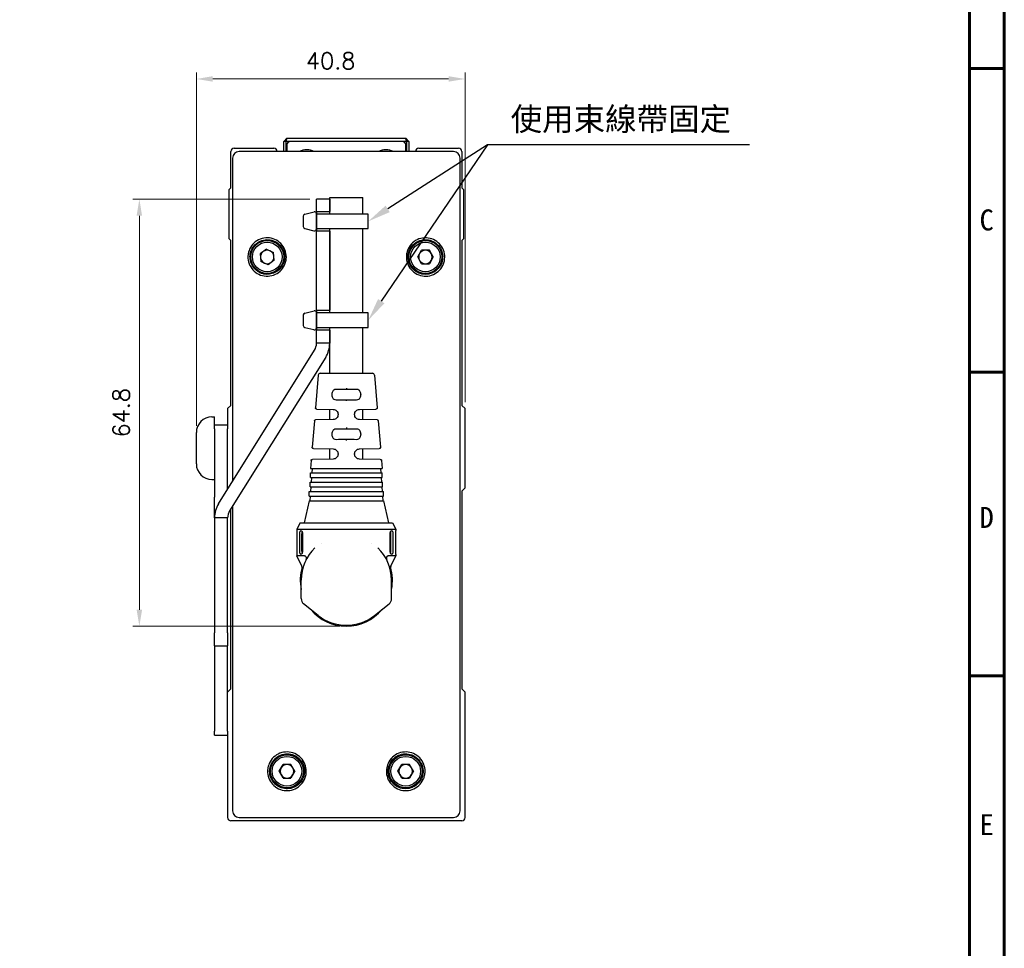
# Model space of a CAD drawing. Header units: millimetres. Extents: x 0 to 7391, y -1386 to 1502.
# Tile 64 of 127: x 6703 to 6853, y -165 to -24. Entities that reach past the tile are written whole.
import ezdxf

# ---------------------------------------------------------------- set-up
doc = ezdxf.new("R2010")
doc.units = ezdxf.units.MM
doc.header["$LTSCALE"] = 0.5
doc.layers.add('AM_5', color=3, linetype='Continuous', lineweight=25)
doc.layers.add('可見 (ISO)', color=7, linetype='Continuous', lineweight=25)
doc.layers.add('BORDER', color=7, linetype='Continuous')
doc.styles.get("Standard").update_dxf_attribs({"font": 'arial.ttf'})
doc.styles.add('尺寸標註', font='romans.shx', dxfattribs={"bigfont": 'CHINESET.SHX'})
doc.styles.add('標題欄', font='txt')
doc.dimstyles.new('CNS1$0', dxfattribs={"dimtxt": 2.5, "dimasz": 2.5, "dimexe": 1, "dimexo": 1, "dimgap": 1.5, "dimtad": 1, "dimtoh": 1, "dimdec": 1, "dimdsep": 46, "dimtxsty": '尺寸標註', "dimcen": 0, "dimclrd": 2, "dimclre": 2, "dimclrt": 1, "dimadec": 0, "dimazin": 2, "dimtp": 0.1, "dimtm": 0.1, "dimtfac": 0.71, "dimtdec": 1, "dimtmove": 0, "dimatfit": 0, "dimfxl": 0, "dimlwd": 13, "dimlwe": 13, "dimarcsym": 0})

# ---------------------------------------------------------------- blocks, each defined once
blk = doc.blocks.new('A4-英文圖框-橫式')
at = {"layer": 'BORDER', "color": 123, "linetype": 'Continuous', "lineweight": 60, "ltscale": 25.4}
for p, q in [((2549.79, 183.5), (2549.79, -95.06)), ((2549.79, 89.23), (2555.09, 89.23)), ((2549.79, 43.16), (2555.09, 43.16)), ((2549.79, -2.91), (2555.09, -2.91))]:
    blk.add_line(p, q, dxfattribs=at)
blk.add_lwpolyline([(2151.7, 188.79), (2555.09, 188.79), (2555.09, -95.06), (2151.7, -95.06)], close=True, dxfattribs=at)
at = {"color": 3, "style": '標題欄'}
for s, p in [('C', (2551.33, 64.66)), ('D', (2551.33, 19.54)), ('E', (2551.33, -27.06))]:
    blk.add_text(s, height=3.18, dxfattribs=at).set_placement(p)
at = {"color": 60, "style": '標題欄'}
for s, p in [('C', (2551.33, 64.66)), ('D', (2551.33, 19.54)), ('E', (2551.33, -27.06))]:
    blk.add_text(s, height=3.18, dxfattribs=at).set_placement(p)
blk = doc.blocks.new('結束バンド-上(轉折)')
for p, q in [((-1.15, 0), (1.15, 0)), ((-1.09, -1.76), (-1.44, -0.36)), ((1.09, -1.78), (1.43, -0.38)), ((-0.8, -2), (0.8, -2))]:
    blk.add_line(p, q)
blk.add_lwpolyline([(-1.1, 0), (1.1, 0), (1.1, 7.85), (-1.1, 7.85)], close=True)
for centre, start, end in [((-1.15, -0.3), 90, 191.3099), ((1.15, -0.3), 343.6794, 90), ((-0.8, -1.7), 191.3099, 270), ((0.8, -1.7), 270, 343.6794)]:
    blk.add_arc(centre, 0.3, start, end)
blk = doc.blocks.new('*D967')
at = {"layer": 'AM_5', "color": 2, "linetype": 'ByBlock', "lineweight": 13}
for p, q in [((6730.28, -86), (6730.28, -32.38)), ((6771.03, -82.38), (6771.03, -32.38)), ((6732.78, -33.38), (6768.53, -33.38))]:
    blk.add_line(p, q, dxfattribs=at)
at = {"layer": 'AM_5', "color": 2}
for points in [[(6732.78, -32.96), (6732.78, -33.79), (6730.28, -33.38)], [(6768.53, -32.96), (6768.53, -33.79), (6771.03, -33.38)]]:
    blk.add_solid(points, dxfattribs=at)
at = {"layer": 'Defpoints', "color": 0}
for p in [(6771.03, -33.38), (6771.03, -83.38), (6730.28, -87)]:
    blk.add_point(p, dxfattribs=at)
at = {"layer": 'AM_5', "color": 1, "insert": (6750.65, -30.63), "char_height": 2.5, "attachment_point": 5, "style": '尺寸標註'}
blk.add_mtext('40.8', dxfattribs=at)
blk = doc.blocks.new('*D986')
at = {"layer": 'AM_5', "color": 2, "linetype": 'ByBlock', "lineweight": 13}
for p, q in [((6747.5, -51.62), (6720.64, -51.62)), ((6721.64, -54.12), (6721.64, -113.88)), ((6752.03, -116.38), (6720.64, -116.38))]:
    blk.add_line(p, q, dxfattribs=at)
at = {"layer": 'AM_5', "color": 2}
for points in [[(6721.22, -54.12), (6722.05, -54.12), (6721.64, -51.62)], [(6721.22, -113.88), (6722.05, -113.88), (6721.64, -116.38)]]:
    blk.add_solid(points, dxfattribs=at)
at = {"layer": 'Defpoints', "color": 0}
for p in [(6748.5, -51.62), (6721.64, -116.38), (6753.03, -116.38)]:
    blk.add_point(p, dxfattribs=at)
at = {"layer": 'AM_5', "color": 1, "insert": (6718.89, -84), "char_height": 2.5, "attachment_point": 5, "rotation": 90, "style": '尺寸標註'}
blk.add_mtext('64.8', dxfattribs=at)
blk = doc.blocks.new('*S938')
at = {"layer": 'AM_5'}
for p, q in [((2683.33, -367.72), (2667.2, -391.43)), ((2683.33, -367.72), (2668.18, -377.44)), ((2723.03, -367.72), (2683.33, -367.72))]:
    blk.add_line(p, q, dxfattribs=at)
at = {"layer": 'AM_5', "linetype": 'Continuous'}
for points in [[(2667.86, -376.95), (2668.49, -377.93), (2665.23, -379.33)], [(2666.72, -391.11), (2667.68, -391.76), (2665.23, -394.33)]]:
    blk.add_trace(points, dxfattribs=at)
at = {"layer": 'AM_5', "color": 2, "insert": (2686.83, -365.97), "char_height": 3.5, "attachment_point": 7}
blk.add_mtext('{\\fPMingLiU|b0|i0|c136|p18;使用束線帶固定}', dxfattribs=at)

msp = doc.modelspace()

# ---------------------------------------------------------------- linework, layer by layer
at = {"layer": '可見 (ISO)'}
for p, q in [((6744.029, -42.378), (6743.529, -42.878)), ((6743.529, -44.378), (6743.529, -42.878)), ((6743.829, -42.878), (6743.529, -42.878)), ((6743.829, -42.878), (6744.036, -42.378)), ((6744.529, -42.878), (6743.829, -42.878)), ((6743.829, -42.878), (6743.829, -44.378)), ((6744.029, -42.378), (6744.036, -42.378)), ((6744.036, -42.378), (6762.022, -42.378)), ((6761.529, -42.878), (6744.529, -42.878)), ((6762.229, -42.878), (6761.529, -42.878)), ((6762.022, -42.378), (6762.029, -42.378)), ((6762.229, -42.878), (6762.022, -42.378)), ((6762.529, -42.878), (6762.029, -42.378)), ((6762.229, -44.378), (6762.229, -42.878)), ((6762.529, -42.878), (6762.229, -42.878)), ((6762.529, -42.878), (6762.529, -44.378)), ((6735.529, -49.878), (6735.529, -44.378)), ((6736.029, -43.878), (6742.029, -43.878)), ((6769.28, -44.378), (6736.778, -44.378)), ((6744.029, -43.378), (6744.029, -44.378)), ((6762.029, -44.378), (6762.029, -43.378)), ((6764.029, -43.878), (6770.029, -43.878)), ((6770.529, -44.378), (6770.529, -49.878)), ((6735.779, -45.377), (6735.779, -94.404)), ((6770.279, -144.38), (6770.279, -45.377)), ((6735.529, -49.878), (6735.229, -50.178)), ((6735.229, -50.178), (6735.229, -57.578)), ((6770.829, -50.178), (6770.529, -49.878)), ((6770.829, -57.578), (6770.829, -50.178)), ((6748.503, -52.615), (6748.503, -51.615)), ((6750.503, -51.615), (6748.503, -51.615)), ((6750.503, -51.615), (6750.503, -52.615)), ((6750.529, -51.378), (6755.529, -51.378)), ((6750.529, -53.866), (6750.529, -51.378)), ((6755.529, -53.866), (6755.529, -51.378)), ((6748.503, -53.168), (6748.503, -52.615)), ((6748.503, -53.468), (6748.503, -53.168)), ((6748.503, -53.468), (6748.503, -53.768)), ((6748.503, -53.468), (6750.503, -53.468)), ((6750.503, -52.615), (6750.503, -53.168)), ((6750.503, -53.168), (6750.503, -53.468)), ((6750.503, -53.768), (6750.503, -53.468)), ((6748.503, -56.168), (6748.503, -53.768)), ((6750.503, -53.768), (6750.503, -53.866)), ((6748.503, -56.168), (6748.503, -56.468)), ((6748.503, -56.768), (6748.503, -56.468)), ((6750.503, -56.468), (6748.503, -56.468)), ((6750.503, -56.07), (6750.503, -56.168)), ((6750.503, -56.468), (6750.503, -56.168)), ((6750.503, -56.468), (6750.503, -56.768)), ((6750.529, -68.866), (6750.529, -56.07)), ((6755.529, -68.866), (6755.529, -56.07)), ((6735.229, -57.578), (6735.529, -57.878)), ((6735.529, -82.878), (6735.529, -57.878)), ((6748.503, -68.168), (6748.503, -56.768)), ((6750.503, -56.768), (6750.503, -68.168)), ((6770.529, -57.878), (6770.829, -57.578)), ((6770.529, -57.878), (6770.529, -82.878)), ((6740.908, -59.204), (6739.951, -59.896)), ((6740.908, -59.204), (6741.986, -59.686)), ((6742.107, -60.861), (6741.986, -59.686)), ((6763.848, -60.378), (6764.439, -59.356)), ((6765.619, -59.356), (6764.439, -59.356)), ((6766.21, -60.378), (6765.619, -59.356)), ((6739.951, -59.896), (6740.072, -61.07)), ((6741.15, -61.553), (6740.072, -61.07)), ((6742.107, -60.861), (6741.15, -61.553)), ((6764.439, -61.401), (6763.848, -60.378)), ((6766.21, -60.378), (6765.619, -61.401)), ((6764.439, -61.401), (6765.619, -61.401)), ((6748.503, -68.468), (6748.503, -68.168)), ((6748.503, -68.468), (6748.503, -68.768)), ((6748.503, -68.468), (6750.503, -68.468)), ((6750.503, -68.168), (6750.503, -68.468)), ((6750.503, -68.768), (6750.503, -68.468)), ((6748.503, -71.168), (6748.503, -68.768)), ((6750.503, -68.768), (6750.503, -68.866)), ((6748.503, -71.168), (6748.503, -71.468)), ((6748.503, -71.768), (6748.503, -71.468)), ((6750.503, -71.468), (6748.503, -71.468)), ((6750.503, -71.07), (6750.503, -71.168)), ((6750.503, -71.468), (6750.503, -71.168)), ((6750.503, -71.468), (6750.503, -71.768)), ((6750.529, -78.017), (6750.529, -71.07)), ((6755.529, -78.017), (6755.529, -71.07)), ((6748.503, -73.468), (6748.503, -71.768)), ((6750.503, -71.768), (6750.503, -73.468)), ((6733.637, -97.832), (6748.199, -74.528)), ((6750.503, -73.468), (6748.503, -73.468)), ((6749.895, -75.588), (6735.333, -98.892)), ((6748.756, -78.293), (6748.344, -83.239)), ((6749.055, -78.017), (6757.003, -78.017)), ((6757.302, -78.293), (6757.713, -83.239)), ((6753.029, -80.265), (6753.029, -80.481)), ((6753.029, -80.481), (6753.029, -80.496)), ((6750.847, -81.221), (6750.847, -81.294)), ((6753.029, -82.035), (6753.029, -82.018)), ((6753.029, -82.218), (6753.029, -82.035)), ((6755.211, -81.221), (6755.211, -81.294)), ((6735.529, -82.878), (6735.029, -83.378)), ((6735.029, -83.378), (6735.029, -86.383)), ((6748.541, -83.456), (6751.039, -83.491)), ((6750.529, -85.031), (6750.529, -83.483)), ((6755.018, -83.491), (6757.517, -83.456)), ((6755.529, -85.031), (6755.529, -83.483)), ((6771.029, -83.378), (6770.529, -82.878)), ((6771.029, -95.378), (6771.029, -83.378)), ((6732.649, -84.628), (6733.029, -84.628)), ((6733.029, -85.878), (6733.029, -84.628)), ((6751.039, -85.024), (6748.374, -85.061)), ((6751.779, -84.24), (6751.779, -84.274)), ((6754.279, -84.274), (6754.279, -84.24)), ((6757.684, -85.061), (6755.018, -85.024)), ((6733.029, -86.464), (6733.029, -85.878)), ((6735.029, -85.878), (6733.029, -85.878)), ((6733.029, -86.464), (6733.029, -96.792)), ((6735.029, -86.383), (6735.029, -86.464)), ((6735.029, -95.604), (6735.029, -86.464)), ((6748.178, -85.245), (6747.846, -89.232)), ((6753.029, -86.477), (6753.029, -86.496)), ((6757.88, -85.245), (6758.212, -89.232)), ((6730.279, -91.758), (6730.279, -86.998)), ((6750.847, -87.221), (6750.847, -87.294)), ((6753.029, -88.039), (6753.029, -88.018)), ((6753.029, -88.223), (6753.029, -88.039)), ((6755.211, -87.213), (6755.211, -87.294)), ((6748.042, -89.449), (6751.039, -89.491)), ((6750.529, -91.031), (6750.529, -89.483)), ((6755.018, -89.491), (6758.016, -89.449)), ((6755.529, -91.031), (6755.529, -89.483)), ((6751.039, -91.024), (6747.874, -91.068)), ((6751.779, -90.24), (6751.779, -90.274)), ((6754.279, -90.274), (6754.279, -90.24)), ((6758.184, -91.068), (6755.018, -91.024)), ((6747.678, -91.252), (6747.579, -92.438)), ((6747.579, -92.438), (6758.479, -92.438)), ((6747.847, -92.438), (6747.798, -93.138)), ((6758.211, -92.438), (6758.26, -93.138)), ((6758.38, -91.252), (6758.479, -92.438)), ((6747.579, -93.138), (6758.479, -93.138)), ((6747.579, -93.838), (6747.579, -93.138)), ((6747.579, -93.838), (6758.479, -93.838)), ((6747.749, -93.838), (6747.7, -94.538)), ((6758.309, -93.838), (6758.358, -94.538)), ((6758.479, -93.838), (6758.479, -93.138)), ((6732.649, -94.128), (6733.029, -94.128)), ((6735.029, -95.378), (6735.116, -95.465)), ((6747.529, -94.538), (6758.529, -94.538)), ((6747.529, -95.238), (6747.529, -94.538)), ((6747.529, -95.238), (6758.529, -95.238)), ((6747.651, -95.238), (6747.602, -95.938)), ((6758.407, -95.238), (6758.456, -95.938)), ((6758.529, -95.238), (6758.529, -94.538)), ((6770.529, -95.878), (6771.029, -95.378)), ((6733.029, -98.207), (6733.029, -96.792)), ((6747.404, -95.938), (6758.654, -95.938)), ((6747.404, -96.638), (6747.404, -95.938)), ((6747.404, -96.638), (6758.654, -96.638)), ((6747.553, -96.638), (6747.504, -97.338)), ((6758.505, -96.638), (6758.554, -97.338)), ((6758.654, -96.638), (6758.654, -95.938)), ((6770.529, -95.878), (6770.529, -125.878)), ((6733.029, -99.952), (6733.029, -98.207)), ((6735.779, -98.178), (6735.779, -144.38)), ((6747.404, -97.338), (6746.654, -100.678)), ((6747.404, -97.338), (6758.654, -97.338)), ((6758.654, -97.338), (6759.404, -100.678)), ((6735.029, -99.952), (6733.029, -99.952)), ((6733.029, -99.952), (6733.029, -117.378)), ((6735.029, -117.378), (6735.029, -99.952)), ((6735.529, -125.878), (6735.529, -98.578)), ((6746.029, -100.678), (6745.529, -101.678)), ((6746.029, -100.678), (6760.029, -100.678)), ((6760.029, -100.678), (6760.529, -101.678)), ((6745.529, -101.678), (6760.529, -101.678)), ((6745.529, -101.678), (6745.529, -101.878)), ((6745.546, -102.378), (6745.546, -104.978)), ((6745.958, -104.978), (6745.958, -102.378)), ((6746.277, -104.978), (6746.277, -102.378)), ((6746.396, -102.378), (6746.396, -104.978)), ((6759.662, -104.978), (6759.662, -102.378)), ((6759.781, -104.978), (6759.781, -102.378)), ((6760.1, -102.378), (6760.1, -104.978)), ((6760.512, -104.978), (6760.512, -102.378)), ((6760.529, -101.678), (6760.529, -101.878)), ((6749.234, -103.784), (6749.234, -103.784)), ((6756.824, -103.784), (6756.824, -103.784)), ((6745.529, -105.478), (6745.529, -105.678)), ((6746.667, -105.678), (6745.529, -105.678)), ((6746.269, -107.276), (6745.529, -105.678)), ((6747.264, -105.678), (6747.264, -105.678)), ((6758.794, -105.678), (6758.794, -105.678)), ((6760.529, -105.678), (6759.391, -105.678)), ((6759.789, -107.276), (6760.529, -105.678)), ((6760.529, -105.478), (6760.529, -105.678)), ((6746.179, -112.196), (6746.179, -109.378)), ((6759.879, -112.196), (6759.879, -109.378)), ((6748.76, -114.735), (6746.556, -112.978)), ((6757.298, -114.735), (6759.502, -112.978)), ((6733.029, -119.378), (6733.029, -117.378)), ((6735.029, -117.378), (6735.029, -119.378)), ((6733.029, -119.378), (6735.029, -119.378)), ((6733.029, -119.378), (6733.029, -132.292)), ((6735.029, -132.292), (6735.029, -119.378)), ((6735.529, -125.878), (6735.029, -126.378)), ((6771.029, -126.378), (6770.529, -125.878)), ((6771.029, -145.378), (6771.029, -126.378)), ((6733.029, -132.878), (6733.029, -132.292)), ((6733.029, -132.878), (6735.029, -132.878)), ((6735.029, -132.292), (6735.029, -132.373)), ((6735.029, -132.373), (6735.029, -145.378)), ((6742.848, -138.378), (6743.439, -137.356)), ((6744.619, -137.356), (6743.439, -137.356)), ((6745.21, -138.378), (6744.619, -137.356)), ((6760.848, -138.378), (6761.439, -137.356)), ((6762.619, -137.356), (6761.439, -137.356)), ((6763.21, -138.378), (6762.619, -137.356)), ((6743.439, -139.401), (6742.848, -138.378)), ((6745.21, -138.378), (6744.619, -139.401)), ((6761.439, -139.401), (6760.848, -138.378)), ((6763.21, -138.378), (6762.619, -139.401)), ((6743.439, -139.401), (6744.619, -139.401)), ((6761.439, -139.401), (6762.619, -139.401)), ((6770.529, -145.878), (6735.529, -145.878)), ((6736.778, -145.378), (6769.28, -145.378))]:
    msp.add_line(p, q, dxfattribs=at)
for centre, radius in [((6741.029, -60.378), 2.5), ((6741.029, -60.378), 2.25), ((6765.029, -60.378), 2.5), ((6765.029, -60.378), 2.25), ((6744.029, -138.378), 2.5), ((6762.029, -138.378), 2.5), ((6744.029, -138.378), 2.25), ((6762.029, -138.378), 2.25)]:
    msp.add_circle(centre, radius, dxfattribs=at)
for centre, radius, start, end in [((6744.529, -43.378), 0.5, 90, 180), ((6761.529, -43.378), 0.5, 0, 90), ((6736.029, -44.378), 0.5, 90, 180), ((6742.029, -44.378), 0.5, 0, 90), ((6747.029, -46.878), 2.75, 65.38002, 114.61998), ((6759.029, -46.878), 2.75, 65.38002, 114.61998), ((6764.029, -44.378), 0.5, 90, 180), ((6770.029, -44.378), 0.5, 0, 90), ((6741.029, -60.378), 1.022, 125.88405, 185.88405), ((6741.029, -60.378), 1.022, 65.88405, 125.88405), ((6741.029, -60.378), 1.022, 5.88405, 65.88405), ((6765.029, -60.378), 1.022, 90, 150), ((6765.029, -60.378), 1.022, 30, 90), ((6741.029, -60.378), 1.022, 185.88405, 245.88405), ((6741.029, -60.378), 1.022, 245.88405, 305.88405), ((6741.029, -60.378), 1.022, 305.88405, 5.88405), ((6765.029, -60.378), 1.022, 150, 210), ((6765.029, -60.378), 1.022, 210, 270), ((6765.029, -60.378), 1.022, 270, 330), ((6765.029, -60.378), 1.022, 330, 30), ((6746.503, -73.468), 2, 328, 0), ((6746.503, -73.468), 4, 328, 0), ((6749.055, -78.317), 0.3, 90, 175.2432), ((6757.003, -78.317), 0.3, 4.7568, 90), ((6732.649, -86.998), 2.37, 90, 180), ((6732.649, -91.758), 2.37, 180, 270), ((6737.029, -99.952), 4, 148, 180), ((6737.029, -99.952), 2, 148, 180), ((6753.029, -109.378), 6.85, 134.24562, 180), ((6753.029, -109.378), 6.85, 0, 45.75438), ((6753.029, -109.378), 7, 163.55747, 191.88264), ((6753.029, -109.378), 7, 348.11736, 16.44361), ((6747.179, -112.196), 1, 180, 231.44505), ((6758.879, -112.196), 1, 308.55495, 0), ((6753.029, -109.378), 7, 219.56242, 320.43758), ((6753.029, -109.378), 6.85, 231.44505, 308.55495), ((6744.029, -138.378), 1.022, 90, 150), ((6744.029, -138.378), 1.022, 30, 90), ((6762.029, -138.378), 1.022, 90, 150), ((6762.029, -138.378), 1.022, 30, 90), ((6744.029, -138.378), 1.022, 150, 210), ((6744.029, -138.378), 1.022, 330, 30), ((6762.029, -138.378), 1.022, 150, 210), ((6762.029, -138.378), 1.022, 330, 30), ((6744.029, -138.378), 1.022, 210, 270), ((6744.029, -138.378), 1.022, 270, 330), ((6762.029, -138.378), 1.022, 210, 270), ((6762.029, -138.378), 1.022, 270, 330), ((6735.529, -145.378), 0.5, 180, 270), ((6770.529, -145.378), 0.5, 270, 0)]:
    msp.add_arc(centre, radius, start, end, dxfattribs=at)
for centre, major_axis, ratio, start_param, end_param in [((6736.78, -45.38), (-0.709, 0.709), 0.9972647, 5.4991567, 7.0672139), ((6769.278, -45.38), (0.709, 0.709), 0.9972647, 5.4991567, 7.0672139), ((6753.029, -80.518), (2.5, -0.035), 0.0087257, 1.5707818, 2.2327913), ((6753.029, -80.518), (2.5, 0.035), 0.0087257, 0.9088014, 1.5708108), ((6753.029, -81.996), (-2.5, -0.035), 0.0087257, 0.9088014, 1.5708108), ((6753.029, -81.996), (-2.5, 0.035), 0.0087257, 1.5707818, 2.2327913), ((6753.029, -86.518), (2.5, -0.035), 0.0087257, 1.5707818, 2.2327913), ((6753.029, -86.518), (2.5, 0.044), 0.0087242, 0.9086288, 1.570644), ((6753.029, -87.996), (-2.5, -0.035), 0.0087257, 0.9088014, 1.5708108), ((6753.029, -87.996), (-2.5, 0.035), 0.0087257, 1.5707818, 2.2327913), ((6736.78, -144.377), (0.709, 0.709), 0.9972647, 2.357564, 3.9256213), ((6769.278, -144.377), (-0.709, 0.709), 0.9972647, 2.357564, 3.9256213)]:
    msp.add_ellipse(centre, major_axis=major_axis, ratio=ratio, start_param=start_param, end_param=end_param, dxfattribs=at)
for points, knots in [([(6738.121, -60.077), (6738.153, -59.776), (6738.231, -59.482), (6738.508, -58.855), (6738.73, -58.54), (6739.284, -58.011), (6739.611, -57.804), (6740.325, -57.529), (6740.705, -57.463), (6741.465, -57.481), (6741.838, -57.563), (6742.531, -57.866), (6742.844, -58.083), (6743.37, -58.623), (6743.577, -58.942), (6743.86, -59.643), (6743.932, -60.018), (6743.93, -60.397), (6743.928, -60.609), (6743.904, -60.82), (6743.809, -61.234), (6743.739, -61.435), (6743.484, -61.969), (6743.256, -62.276), (6742.691, -62.788), (6742.359, -62.986), (6741.638, -63.244), (6741.254, -63.301), (6740.489, -63.262), (6740.114, -63.168), (6739.427, -62.842), (6739.121, -62.616), (6738.615, -62.062), (6738.419, -61.742), (6738.158, -61.044), (6738.096, -60.672), (6738.109, -60.225), (6738.114, -60.151), (6738.121, -60.077)], [-0.8931262, -0.8931262, -0.8931262, -0.8931262, -0.801986, -0.801986, -0.6868647, -0.6868647, -0.570809, -0.570809, -0.455122, -0.455122, -0.3407191, -0.3407191, -0.2271409, -0.2271409, -0.1136647, -0.1136647, 0, 0, 0, 0.0636369, 0.0636369, 0.1277536, 0.1277536, 0.2420447, 0.2420447, 0.3574093, 0.3574093, 0.4735573, 0.4735573, 0.5894344, 0.5894344, 0.7035971, 0.7035971, 0.8156548, 0.8156548, 0.9278499, 0.9278499, 0.9501622, 0.9501622, 0.9501622, 0.9501622]), ([(6738.43, -60.105), (6738.402, -60.377), (6738.416, -60.651), (6738.542, -61.252), (6738.676, -61.568), (6738.961, -61.992), (6739.07, -62.124), (6739.313, -62.366), (6739.446, -62.474), (6739.731, -62.664), (6739.882, -62.746), (6740.201, -62.877), (6740.367, -62.928), (6740.813, -63.016), (6741.097, -63.026), (6741.657, -62.955), (6741.93, -62.875), (6742.185, -62.753), (6742.493, -62.605), (6742.77, -62.398), (6743.228, -61.891), (6743.405, -61.596), (6743.637, -60.956), (6743.69, -60.616), (6743.663, -59.934), (6743.583, -59.598), (6743.372, -59.132), (6743.286, -58.985), (6742.988, -58.567), (6742.736, -58.33), (6742.154, -57.965), (6741.83, -57.841), (6741.152, -57.724), (6740.805, -57.734), (6740.134, -57.885), (6739.817, -58.025), (6739.255, -58.42), (6739.015, -58.671), (6738.646, -59.249), (6738.52, -59.571), (6738.447, -59.974), (6738.437, -60.039), (6738.43, -60.105)], [1.1030973, 1.1030973, 1.1030973, 1.1030973, 1.1852293, 1.1852293, 1.2874594, 1.2874594, 1.3390779, 1.3390779, 1.3907537, 1.3907537, 1.4426774, 1.4426774, 1.4950724, 1.4950724, 1.5804341, 1.5804341, 1.6658037, 1.6658037, 1.6658037, 1.7689256, 1.7689256, 1.8713092, 1.8713092, 1.9735169, 1.9735169, 2.0761569, 2.0761569, 2.1272019, 2.1272019, 2.2304184, 2.2304184, 2.3341756, 2.3341756, 2.4383781, 2.4383781, 2.5423723, 2.5423723, 2.6460268, 2.6460268, 2.7489249, 2.7489249, 2.768901, 2.768901, 2.768901, 2.768901]), ([(6762.145, -60.071), (6762.169, -59.845), (6762.219, -59.622), (6762.422, -59.05), (6762.618, -58.722), (6763.125, -58.155), (6763.434, -57.924), (6764.124, -57.592), (6764.499, -57.496), (6765.265, -57.455), (6765.648, -57.51), (6766.367, -57.763), (6766.696, -57.957), (6767.257, -58.457), (6767.485, -58.756), (6767.816, -59.423), (6767.916, -59.787), (6767.944, -60.159), (6767.96, -60.373), (6767.953, -60.588), (6767.89, -61.015), (6767.834, -61.225), (6767.62, -61.778), (6767.417, -62.1), (6766.896, -62.651), (6766.582, -62.874), (6765.883, -63.187), (6765.506, -63.273), (6764.742, -63.295), (6764.362, -63.231), (6763.651, -62.961), (6763.326, -62.759), (6762.774, -62.242), (6762.551, -61.934), (6762.237, -61.25), (6762.148, -60.882), (6762.125, -60.361), (6762.129, -60.216), (6762.145, -60.071)], [-0.867687, -0.867687, -0.867687, -0.867687, -0.7991376, -0.7991376, -0.6854219, -0.6854219, -0.5705372, -0.5705372, -0.454665, -0.454665, -0.3387435, -0.3387435, -0.2242665, -0.2242665, -0.1120817, -0.1120817, 0, 0, 0, 0.0644686, 0.0644686, 0.1294402, 0.1294402, 0.2428392, 0.2428392, 0.3580836, 0.3580836, 0.473839, 0.473839, 0.5890656, 0.5890656, 0.7032833, 0.7032833, 0.8164882, 0.8164882, 0.9289515, 0.9289515, 0.972677, 0.972677, 0.972677, 0.972677]), ([(6762.394, -60.1), (6762.383, -60.205), (6762.378, -60.311), (6762.382, -60.586), (6762.401, -60.754), (6762.471, -61.087), (6762.522, -61.251), (6762.656, -61.565), (6762.737, -61.714), (6762.928, -61.996), (6763.037, -62.128), (6763.402, -62.49), (6763.69, -62.681), (6764.325, -62.944), (6764.666, -63.011), (6765.356, -63.012), (6765.699, -62.943), (6766.2, -62.735), (6766.372, -62.64), (6766.692, -62.413), (6766.839, -62.282), (6766.97, -62.136), (6767.197, -61.882), (6767.374, -61.585), (6767.603, -60.943), (6767.654, -60.604), (6767.625, -59.927), (6767.545, -59.594), (6767.264, -58.978), (6767.066, -58.7), (6766.573, -58.232), (6766.282, -58.048), (6765.643, -57.799), (6765.299, -57.738), (6764.608, -57.753), (6764.266, -57.829), (6763.633, -58.108), (6763.347, -58.309), (6762.871, -58.807), (6762.685, -59.1), (6762.474, -59.639), (6762.419, -59.867), (6762.394, -60.1)], [0.9988743, 0.9988743, 0.9988743, 0.9988743, 1.0307821, 1.0307821, 1.0813894, 1.0813894, 1.1328526, 1.1328526, 1.1837396, 1.1837396, 1.2352453, 1.2352453, 1.3384729, 1.3384729, 1.4425993, 1.4425993, 1.5473952, 1.5473952, 1.6067124, 1.6067124, 1.6659389, 1.6659389, 1.6659389, 1.768983, 1.768983, 1.8707809, 1.8707809, 1.9724943, 1.9724943, 2.0744606, 2.0744606, 2.1776379, 2.1776379, 2.2822147, 2.2822147, 2.3869828, 2.3869828, 2.4910933, 2.4910933, 2.5943256, 2.5943256, 2.6648132, 2.6648132, 2.6648132, 2.6648132]), ([(6751.492, -80.48), (6751.358, -80.479), (6751.214, -80.505), (6751.06, -80.604), (6751.005, -80.66), (6750.929, -80.781), (6750.897, -80.859), (6750.856, -81.034), (6750.847, -81.13), (6750.847, -81.221)], [1.02693899, 1.02693899, 1.02693899, 1.02693899, 1.07774763, 1.07774763, 1.10472953, 1.10472953, 1.13199978, 1.13199978, 1.15927002, 1.15927002, 1.15927002, 1.15927002]), ([(6755.211, -81.221), (6755.211, -81.13), (6755.202, -81.034), (6755.161, -80.859), (6755.129, -80.781), (6755.053, -80.66), (6754.998, -80.604), (6754.844, -80.505), (6754.7, -80.479), (6754.566, -80.48)], [0.57963504, 0.57963504, 0.57963504, 0.57963504, 0.60690528, 0.60690528, 0.63417553, 0.63417553, 0.66115743, 0.66115743, 0.71196607, 0.71196607, 0.71196607, 0.71196607]), ([(6750.847, -81.294), (6750.847, -81.385), (6750.856, -81.482), (6750.897, -81.656), (6750.929, -81.734), (6751.005, -81.855), (6751.061, -81.911), (6751.214, -82.01), (6751.358, -82.036), (6751.492, -82.035)], [0, 0, 0, 0, 0.0273214, 0.0273214, 0.0546428, 0.0546428, 0.08158389, 0.08158389, 0.13233589, 0.13233589, 0.13233589, 0.13233589]), ([(6754.566, -82.035), (6754.7, -82.036), (6754.843, -82.01), (6754.997, -81.911), (6755.052, -81.855), (6755.129, -81.734), (6755.16, -81.656), (6755.202, -81.482), (6755.211, -81.385), (6755.211, -81.294)], [0.44729914, 0.44729914, 0.44729914, 0.44729914, 0.49805114, 0.49805114, 0.52499224, 0.52499224, 0.55231364, 0.55231364, 0.57963504, 0.57963504, 0.57963504, 0.57963504]), ([(6748.541, -83.456), (6748.528, -83.455), (6748.516, -83.454), (6748.477, -83.446), (6748.452, -83.435), (6748.408, -83.405), (6748.389, -83.385), (6748.361, -83.34), (6748.351, -83.314), (6748.344, -83.272), (6748.343, -83.255), (6748.344, -83.239)], [0, 0, 0, 0, 0.003801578, 0.003801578, 0.011767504, 0.011767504, 0.019733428, 0.019733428, 0.027699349, 0.027699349, 0.032618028, 0.032618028, 0.032618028, 0.032618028]), ([(6751.039, -83.491), (6751.131, -83.492), (6751.224, -83.51), (6751.311, -83.546), (6751.399, -83.581), (6751.482, -83.635), (6751.552, -83.703), (6751.622, -83.77), (6751.679, -83.854), (6751.719, -83.946), (6751.758, -84.038), (6751.779, -84.139), (6751.779, -84.24)], [0, 0, 0, 0, 0.25, 0.25, 0.25, 0.5, 0.5, 0.5, 0.75, 0.75, 0.75, 1, 1, 1, 1]), ([(6754.279, -84.24), (6754.279, -84.034), (6754.366, -83.839), (6754.648, -83.565), (6754.836, -83.493), (6755.018, -83.491)], [0, 0, 0, 0, 0.5, 0.5, 1, 1, 1, 1]), ([(6757.713, -83.239), (6757.715, -83.26), (6757.714, -83.282), (6757.703, -83.324), (6757.695, -83.345), (6757.671, -83.381), (6757.657, -83.398), (6757.623, -83.425), (6757.603, -83.436), (6757.573, -83.447), (6757.562, -83.45), (6757.54, -83.454), (6757.528, -83.455), (6757.517, -83.456)], [0, 0, 0, 0, 0.006414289, 0.006414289, 0.012918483, 0.012918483, 0.019419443, 0.019419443, 0.02592052, 0.02592052, 0.029248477, 0.029248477, 0.032674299, 0.032674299, 0.032674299, 0.032674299]), ([(6748.178, -85.245), (6748.179, -85.224), (6748.185, -85.202), (6748.202, -85.163), (6748.214, -85.144), (6748.243, -85.112), (6748.26, -85.098), (6748.298, -85.077), (6748.319, -85.069), (6748.351, -85.063), (6748.363, -85.062), (6748.374, -85.061)], [0, 0, 0, 0, 0.006422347, 0.006422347, 0.012926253, 0.012926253, 0.019427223, 0.019427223, 0.0259283, 0.0259283, 0.029357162, 0.029357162, 0.029357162, 0.029357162]), ([(6751.779, -84.274), (6751.779, -84.374), (6751.758, -84.475), (6751.72, -84.567), (6751.681, -84.658), (6751.623, -84.742), (6751.553, -84.811), (6751.482, -84.88), (6751.399, -84.934), (6751.311, -84.969), (6751.222, -85.005), (6751.13, -85.023), (6751.039, -85.024)], [0, 0, 0, 0, 0.25, 0.25, 0.25, 0.5, 0.5, 0.5, 0.75, 0.75, 0.75, 1, 1, 1, 1]), ([(6755.018, -85.024), (6754.928, -85.023), (6754.835, -85.005), (6754.747, -84.969), (6754.659, -84.933), (6754.575, -84.879), (6754.505, -84.811), (6754.434, -84.742), (6754.377, -84.658), (6754.338, -84.566), (6754.299, -84.474), (6754.279, -84.374), (6754.279, -84.274)], [0, 0, 0, 0, 0.25, 0.25, 0.25, 0.5, 0.5, 0.5, 0.75, 0.75, 0.75, 1, 1, 1, 1]), ([(6757.684, -85.061), (6757.691, -85.062), (6757.698, -85.062), (6757.713, -85.064), (6757.72, -85.065), (6757.74, -85.07), (6757.754, -85.075), (6757.79, -85.092), (6757.812, -85.108), (6757.848, -85.148), (6757.862, -85.172), (6757.876, -85.212), (6757.879, -85.229), (6757.88, -85.245)], [0, 0, 0, 0, 0.002187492, 0.002187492, 0.004348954, 0.004348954, 0.008496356, 0.008496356, 0.016462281, 0.016462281, 0.024428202, 0.024428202, 0.029346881, 0.029346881, 0.029346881, 0.029346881]), ([(6751.492, -86.48), (6751.358, -86.479), (6751.214, -86.505), (6751.06, -86.604), (6751.005, -86.66), (6750.929, -86.781), (6750.897, -86.859), (6750.856, -87.034), (6750.847, -87.13), (6750.847, -87.221)], [1.02693899, 1.02693899, 1.02693899, 1.02693899, 1.07774763, 1.07774763, 1.10472953, 1.10472953, 1.13199978, 1.13199978, 1.15927002, 1.15927002, 1.15927002, 1.15927002]), ([(6753.029, -86.26), (6753.029, -86.261), (6753.029, -86.273), (6753.029, -86.299), (6753.029, -86.31), (6753.029, -86.341), (6753.029, -86.361), (6753.029, -86.402), (6753.029, -86.422), (6753.029, -86.45), (6753.029, -86.461), (6753.029, -86.474), (6753.029, -86.477), (6753.029, -86.477)], [0, 0, 0, 0, 0.0002916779, 0.0002916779, 0.0004756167, 0.0004756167, 0.0008656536, 0.0008656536, 0.0013387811, 0.0013387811, 0.0017364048, 0.0017364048, 0.0021021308, 0.0021021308, 0.0021021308, 0.0021021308]), ([(6755.211, -87.213), (6755.211, -87.122), (6755.202, -87.026), (6755.161, -86.852), (6755.129, -86.774), (6755.053, -86.653), (6754.998, -86.598), (6754.844, -86.499), (6754.7, -86.473), (6754.566, -86.474)], [0.57965845, 0.57965845, 0.57965845, 0.57965845, 0.60690808, 0.60690808, 0.63415772, 0.63415772, 0.66112017, 0.66112017, 0.71191188, 0.71191188, 0.71191188, 0.71191188]), ([(6750.847, -87.294), (6750.847, -87.385), (6750.856, -87.482), (6750.897, -87.656), (6750.929, -87.734), (6751.005, -87.855), (6751.061, -87.911), (6751.214, -88.01), (6751.358, -88.036), (6751.492, -88.035)], [0, 0, 0, 0, 0.0273214, 0.0273214, 0.0546428, 0.0546428, 0.08158389, 0.08158389, 0.13233589, 0.13233589, 0.13233589, 0.13233589]), ([(6754.566, -88.035), (6754.7, -88.036), (6754.843, -88.01), (6754.997, -87.911), (6755.052, -87.855), (6755.129, -87.734), (6755.16, -87.656), (6755.202, -87.482), (6755.211, -87.385), (6755.211, -87.294)], [0.44729914, 0.44729914, 0.44729914, 0.44729914, 0.49805114, 0.49805114, 0.52499224, 0.52499224, 0.55231364, 0.55231364, 0.57963504, 0.57963504, 0.57963504, 0.57963504]), ([(6748.042, -89.449), (6748.03, -89.448), (6748.017, -89.447), (6747.978, -89.439), (6747.953, -89.428), (6747.909, -89.398), (6747.89, -89.378), (6747.862, -89.333), (6747.852, -89.307), (6747.845, -89.265), (6747.844, -89.248), (6747.846, -89.232)], [0, 0, 0, 0, 0.003801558, 0.003801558, 0.011767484, 0.011767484, 0.019733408, 0.019733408, 0.02769933, 0.02769933, 0.032618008, 0.032618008, 0.032618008, 0.032618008]), ([(6751.039, -89.491), (6751.132, -89.492), (6751.226, -89.511), (6751.314, -89.547), (6751.402, -89.583), (6751.485, -89.637), (6751.554, -89.705), (6751.624, -89.773), (6751.681, -89.856), (6751.72, -89.948), (6751.758, -90.04), (6751.779, -90.14), (6751.779, -90.24)], [0, 0, 0, 0, 0.25, 0.25, 0.25, 0.5, 0.5, 0.5, 0.75, 0.75, 0.75, 1, 1, 1, 1]), ([(6754.279, -90.24), (6754.279, -90.036), (6754.364, -89.842), (6754.644, -89.567), (6754.833, -89.493), (6755.018, -89.491)], [0, 0, 0, 0, 0.5, 0.5, 1, 1, 1, 1]), ([(6758.212, -89.232), (6758.214, -89.253), (6758.212, -89.275), (6758.202, -89.317), (6758.193, -89.338), (6758.17, -89.374), (6758.155, -89.391), (6758.121, -89.418), (6758.102, -89.429), (6758.071, -89.44), (6758.061, -89.443), (6758.038, -89.447), (6758.027, -89.449), (6758.016, -89.449)], [0, 0, 0, 0, 0.006414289, 0.006414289, 0.012918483, 0.012918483, 0.019419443, 0.019419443, 0.02592052, 0.02592052, 0.029248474, 0.029248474, 0.032674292, 0.032674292, 0.032674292, 0.032674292]), ([(6747.678, -91.252), (6747.679, -91.231), (6747.685, -91.209), (6747.702, -91.17), (6747.714, -91.151), (6747.743, -91.119), (6747.76, -91.105), (6747.798, -91.083), (6747.819, -91.076), (6747.851, -91.07), (6747.863, -91.069), (6747.874, -91.068)], [0, 0, 0, 0, 0.006422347, 0.006422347, 0.012926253, 0.012926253, 0.019427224, 0.019427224, 0.0259283, 0.0259283, 0.029357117, 0.029357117, 0.029357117, 0.029357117]), ([(6751.779, -90.274), (6751.779, -90.374), (6751.759, -90.474), (6751.72, -90.565), (6751.682, -90.656), (6751.625, -90.74), (6751.555, -90.809), (6751.485, -90.878), (6751.402, -90.932), (6751.313, -90.968), (6751.224, -91.005), (6751.131, -91.023), (6751.039, -91.024)], [0, 0, 0, 0, 0.25, 0.25, 0.25, 0.5, 0.5, 0.5, 0.75, 0.75, 0.75, 1, 1, 1, 1]), ([(6755.018, -91.024), (6754.927, -91.023), (6754.832, -91.004), (6754.744, -90.968), (6754.656, -90.932), (6754.572, -90.877), (6754.502, -90.808), (6754.433, -90.74), (6754.376, -90.656), (6754.337, -90.564), (6754.299, -90.473), (6754.279, -90.373), (6754.279, -90.274)], [0, 0, 0, 0, 0.25, 0.25, 0.25, 0.5, 0.5, 0.5, 0.75, 0.75, 0.75, 1, 1, 1, 1]), ([(6758.184, -91.068), (6758.191, -91.069), (6758.198, -91.069), (6758.213, -91.071), (6758.22, -91.072), (6758.24, -91.077), (6758.253, -91.082), (6758.29, -91.099), (6758.312, -91.115), (6758.348, -91.155), (6758.362, -91.179), (6758.375, -91.219), (6758.379, -91.236), (6758.38, -91.252)], [0, 0, 0, 0, 0.002187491, 0.002187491, 0.004348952, 0.004348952, 0.008496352, 0.008496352, 0.016462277, 0.016462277, 0.024428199, 0.024428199, 0.029346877, 0.029346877, 0.029346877, 0.029346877]), ([(6745.529, -101.878), (6745.529, -101.878), (6745.53, -101.891), (6745.533, -101.942), (6745.535, -101.98), (6745.539, -102.069), (6745.542, -102.125), (6745.545, -102.248), (6745.546, -102.315), (6745.546, -102.378)], [0.075361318, 0.075361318, 0.075361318, 0.075361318, 0.094201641, 0.094201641, 0.113041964, 0.113041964, 0.1318823, 0.1318823, 0.150722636, 0.150722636, 0.150722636, 0.150722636]), ([(6745.958, -102.378), (6745.958, -102.315), (6745.962, -102.247), (6745.981, -102.124), (6745.995, -102.068), (6746.029, -101.979), (6746.051, -101.941), (6746.101, -101.89), (6746.128, -101.878), (6746.182, -101.878), (6746.212, -101.89), (6746.27, -101.941), (6746.298, -101.979), (6746.342, -102.068), (6746.362, -102.123), (6746.389, -102.246), (6746.396, -102.314), (6746.396, -102.378)], [0, 0, 0, 0, 0.01909951, 0.01909951, 0.03819901, 0.03819901, 0.05824073, 0.05824073, 0.07828245, 0.07828245, 0.09866717, 0.09866717, 0.11905189, 0.11905189, 0.13839006, 0.13839006, 0.15772823, 0.15772823, 0.15772823, 0.15772823]), ([(6746.327, -102.039), (6746.313, -102.08), (6746.3, -102.13), (6746.282, -102.247), (6746.277, -102.314), (6746.277, -102.378)], [0.280686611, 0.280686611, 0.280686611, 0.280686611, 0.297739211, 0.297739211, 0.316864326, 0.316864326, 0.316864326, 0.316864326]), ([(6759.662, -102.378), (6759.662, -102.314), (6759.669, -102.246), (6759.696, -102.123), (6759.716, -102.068), (6759.76, -101.979), (6759.788, -101.941), (6759.846, -101.89), (6759.876, -101.878), (6759.93, -101.878), (6759.957, -101.89), (6760.007, -101.941), (6760.029, -101.979), (6760.063, -102.068), (6760.077, -102.124), (6760.095, -102.247), (6760.1, -102.315), (6760.1, -102.378)], [0, 0, 0, 0, 0.01933817, 0.01933817, 0.03867634, 0.03867634, 0.05906106, 0.05906106, 0.07944578, 0.07944578, 0.0994875, 0.0994875, 0.11952922, 0.11952922, 0.13862872, 0.13862872, 0.15772823, 0.15772823, 0.15772823, 0.15772823]), ([(6759.781, -102.378), (6759.781, -102.314), (6759.776, -102.247), (6759.758, -102.13), (6759.745, -102.08), (6759.73, -102.039)], [0.158427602, 0.158427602, 0.158427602, 0.158427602, 0.177552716, 0.177552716, 0.194605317, 0.194605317, 0.194605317, 0.194605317]), ([(6760.512, -102.378), (6760.512, -102.315), (6760.513, -102.248), (6760.516, -102.125), (6760.518, -102.069), (6760.523, -101.98), (6760.525, -101.942), (6760.528, -101.891), (6760.529, -101.878), (6760.529, -101.878)], [0, 0, 0, 0, 0.018840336, 0.018840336, 0.037680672, 0.037680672, 0.056520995, 0.056520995, 0.075361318, 0.075361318, 0.075361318, 0.075361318]), ([(6745.546, -104.978), (6745.546, -105.041), (6745.545, -105.108), (6745.542, -105.231), (6745.539, -105.287), (6745.535, -105.376), (6745.533, -105.415), (6745.53, -105.466), (6745.529, -105.478), (6745.529, -105.478)], [0.150722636, 0.150722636, 0.150722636, 0.150722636, 0.169562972, 0.169562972, 0.188403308, 0.188403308, 0.207243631, 0.207243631, 0.226083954, 0.226083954, 0.226083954, 0.226083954]), ([(6746.396, -104.978), (6746.396, -105.041), (6746.389, -105.107), (6746.363, -105.227), (6746.345, -105.282), (6746.301, -105.372), (6746.273, -105.412), (6746.214, -105.465), (6746.183, -105.478), (6746.128, -105.478), (6746.1, -105.466), (6746.049, -105.414), (6746.027, -105.374), (6745.994, -105.283), (6745.98, -105.228), (6745.962, -105.107), (6745.958, -105.041), (6745.958, -104.978)], [0.15772076, 0.15772076, 0.15772076, 0.15772076, 0.17651774, 0.17651774, 0.19531472, 0.19531472, 0.2162376, 0.2162376, 0.23716049, 0.23716049, 0.25756711, 0.25756711, 0.27797373, 0.27797373, 0.29670763, 0.29670763, 0.31544152, 0.31544152, 0.31544152, 0.31544152]), ([(6746.277, -104.978), (6746.277, -105.041), (6746.281, -105.107), (6746.299, -105.224), (6746.312, -105.276), (6746.327, -105.317)], [0, 0, 0, 0, 0.018724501, 0.018724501, 0.036164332, 0.036164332, 0.036164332, 0.036164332]), ([(6746.667, -105.678), (6746.701, -105.678), (6746.737, -105.684), (6746.79, -105.71), (6746.808, -105.723), (6746.839, -105.756), (6746.853, -105.775), (6746.865, -105.799)], [0.000003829, 0.000003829, 0.000003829, 0.000003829, 0.019270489, 0.019270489, 0.029540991, 0.029540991, 0.038873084, 0.038873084, 0.038873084, 0.038873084]), ([(6746.865, -105.799), (6746.911, -105.894), (6746.937, -105.991), (6746.944, -106.165), (6746.931, -106.242), (6746.898, -106.322), (6746.894, -106.332), (6746.889, -106.342)], [-0.070670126, -0.070670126, -0.070670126, -0.070670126, -0.032952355, -0.032952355, 0, 0, 0.004719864, 0.004719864, 0.004719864, 0.004719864]), ([(6759.193, -105.799), (6759.147, -105.894), (6759.121, -105.991), (6759.113, -106.165), (6759.127, -106.242), (6759.16, -106.322), (6759.164, -106.332), (6759.169, -106.342)], [0.000001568, 0.000001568, 0.000001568, 0.000001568, 0.037733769, 0.037733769, 0.070683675, 0.070683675, 0.075426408, 0.075426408, 0.075426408, 0.075426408]), ([(6759.193, -105.799), (6759.205, -105.775), (6759.218, -105.756), (6759.25, -105.723), (6759.268, -105.71), (6759.321, -105.684), (6759.357, -105.678), (6759.391, -105.678)], [0.000001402, 0.000001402, 0.000001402, 0.000001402, 0.00932853, 0.00932853, 0.019592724, 0.019592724, 0.03886697, 0.03886697, 0.03886697, 0.03886697]), ([(6760.1, -104.978), (6760.1, -105.041), (6760.096, -105.107), (6760.078, -105.228), (6760.064, -105.283), (6760.031, -105.374), (6760.009, -105.414), (6759.958, -105.466), (6759.93, -105.478), (6759.875, -105.478), (6759.844, -105.465), (6759.785, -105.412), (6759.757, -105.372), (6759.713, -105.282), (6759.694, -105.227), (6759.669, -105.107), (6759.662, -105.041), (6759.662, -104.978)], [0.15772076, 0.15772076, 0.15772076, 0.15772076, 0.17645465, 0.17645465, 0.19518854, 0.19518854, 0.21559516, 0.21559516, 0.23600179, 0.23600179, 0.25692467, 0.25692467, 0.27784756, 0.27784756, 0.29664454, 0.29664454, 0.31544152, 0.31544152, 0.31544152, 0.31544152]), ([(6759.73, -105.317), (6759.745, -105.276), (6759.758, -105.224), (6759.776, -105.107), (6759.781, -105.041), (6759.781, -104.978)], [0.12226327, 0.12226327, 0.12226327, 0.12226327, 0.139703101, 0.139703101, 0.158427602, 0.158427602, 0.158427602, 0.158427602]), ([(6760.529, -105.478), (6760.529, -105.478), (6760.528, -105.466), (6760.525, -105.415), (6760.523, -105.376), (6760.518, -105.287), (6760.516, -105.231), (6760.513, -105.108), (6760.512, -105.041), (6760.512, -104.978)], [0.226083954, 0.226083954, 0.226083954, 0.226083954, 0.244924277, 0.244924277, 0.2637646, 0.2637646, 0.282604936, 0.282604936, 0.301445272, 0.301445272, 0.301445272, 0.301445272]), ([(6746.34, -107.902), (6746.34, -107.902), (6746.34, -107.902), (6746.34, -107.902), (6746.34, -107.902), (6746.34, -107.903), (6746.34, -107.903), (6746.339, -107.904), (6746.339, -107.904), (6746.339, -107.906), (6746.339, -107.907), (6746.339, -107.908), (6746.338, -107.909), (6746.338, -107.909), (6746.338, -107.909), (6746.339, -107.908), (6746.339, -107.907), (6746.339, -107.906), (6746.339, -107.906), (6746.339, -107.905), (6746.339, -107.905), (6746.339, -107.904), (6746.339, -107.904), (6746.34, -107.902), (6746.34, -107.9), (6746.342, -107.893), (6746.343, -107.886), (6746.346, -107.869), (6746.348, -107.859), (6746.353, -107.828), (6746.355, -107.808), (6746.361, -107.746), (6746.362, -107.705), (6746.356, -107.531), (6746.324, -107.397), (6746.269, -107.276)], [0, 0, 0, 0, 0.000292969, 0.000292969, 0.001269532, 0.001269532, 0.00322266, 0.00322266, 0.007128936, 0.007128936, 0.014941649, 0.014941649, 0.025539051, 0.025539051, 0.030589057, 0.030589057, 0.031581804, 0.031581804, 0.031829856, 0.031829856, 0.031952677, 0.031952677, 0.032075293, 0.032075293, 0.032567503, 0.032567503, 0.034521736, 0.034521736, 0.037656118, 0.037656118, 0.043904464, 0.043904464, 0.056226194, 0.056226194, 0.096055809, 0.096055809, 0.096055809, 0.096055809]), ([(6759.789, -107.276), (6759.744, -107.374), (6759.714, -107.481), (6759.697, -107.641), (6759.695, -107.695), (6759.699, -107.776), (6759.702, -107.803), (6759.707, -107.84), (6759.708, -107.85), (6759.711, -107.868), (6759.713, -107.875), (6759.715, -107.885), (6759.715, -107.887), (6759.716, -107.89), (6759.716, -107.891), (6759.716, -107.893), (6759.716, -107.894), (6759.717, -107.896), (6759.717, -107.897), (6759.718, -107.9), (6759.718, -107.9), (6759.718, -107.901), (6759.718, -107.902), (6759.718, -107.902)], [0, 0, 0, 0, 0.032385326, 0.032385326, 0.048482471, 0.048482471, 0.05661557, 0.05661557, 0.059663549, 0.059663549, 0.061951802, 0.061951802, 0.062566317, 0.062566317, 0.062967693, 0.062967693, 0.063371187, 0.063371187, 0.063774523, 0.063774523, 0.065416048, 0.065416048, 0.066410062, 0.066410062, 0.066410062, 0.066410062]), ([(6759.718, -107.903), (6759.718, -107.903), (6759.718, -107.903), (6759.717, -107.898), (6759.715, -107.89), (6759.712, -107.877)], [0.074695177, 0.074695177, 0.074695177, 0.074695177, 0.086204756, 0.086204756, 0.126105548, 0.126105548, 0.126105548, 0.126105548]), ([(6741.1, -138.072), (6741.132, -137.767), (6741.212, -137.469), (6741.494, -136.836), (6741.718, -136.519), (6742.276, -135.99), (6742.605, -135.782), (6743.323, -135.506), (6743.705, -135.44), (6744.469, -135.458), (6744.844, -135.541), (6745.541, -135.845), (6745.857, -136.063), (6746.389, -136.608), (6746.599, -136.93), (6746.885, -137.638), (6746.957, -138.017), (6746.954, -138.4), (6746.953, -138.614), (6746.928, -138.827), (6746.831, -139.246), (6746.76, -139.45), (6746.502, -139.987), (6746.271, -140.296), (6745.701, -140.81), (6745.367, -141.009), (6744.642, -141.267), (6744.256, -141.324), (6743.487, -141.285), (6743.11, -141.191), (6742.418, -140.863), (6742.108, -140.635), (6741.597, -140.076), (6741.399, -139.752), (6741.136, -139.045), (6741.074, -138.669), (6741.087, -138.218), (6741.092, -138.145), (6741.1, -138.072)], [-0.8989683, -0.8989683, -0.8989683, -0.8989683, -0.8064955, -0.8064955, -0.690772, -0.690772, -0.5744626, -0.5744626, -0.4585644, -0.4585644, -0.3438368, -0.3438368, -0.2293839, -0.2293839, -0.1148488, -0.1148488, 0, 0, 0, 0.0643692, 0.0643692, 0.129241, 0.129241, 0.2443275, 0.2443275, 0.3600706, 0.3600706, 0.4763878, 0.4763878, 0.5925629, 0.5925629, 0.7074222, 0.7074222, 0.8205929, 0.8205929, 0.9340939, 0.9340939, 0.9561449, 0.9561449, 0.9561449, 0.9561449]), ([(6741.41, -138.102), (6741.375, -138.436), (6741.404, -138.774), (6741.589, -139.428), (6741.745, -139.737), (6742.166, -140.278), (6742.428, -140.505), (6743.007, -140.838), (6743.316, -140.946), (6743.958, -141.046), (6744.286, -141.036), (6744.604, -140.967), (6744.942, -140.894), (6745.262, -140.755), (6745.831, -140.362), (6746.075, -140.111), (6746.452, -139.529), (6746.582, -139.203), (6746.708, -138.524), (6746.704, -138.178), (6746.565, -137.505), (6746.431, -137.185), (6746.143, -136.756), (6746.033, -136.623), (6745.79, -136.381), (6745.658, -136.273), (6745.373, -136.081), (6745.22, -135.999), (6744.903, -135.867), (6744.74, -135.817), (6744.403, -135.748), (6744.23, -135.73), (6743.711, -135.727), (6743.368, -135.793), (6742.887, -135.989), (6742.733, -136.07), (6742.445, -136.259), (6742.312, -136.367), (6742.128, -136.547), (6742.07, -136.61), (6741.904, -136.808), (6741.807, -136.95), (6741.558, -137.404), (6741.452, -137.736), (6741.412, -138.087), (6741.411, -138.094), (6741.41, -138.102)], [1.1690049, 1.1690049, 1.1690049, 1.1690049, 1.2699101, 1.2699101, 1.3729962, 1.3729962, 1.4763486, 1.4763486, 1.5743644, 1.5743644, 1.6723624, 1.6723624, 1.6723624, 1.7764402, 1.7764402, 1.8804198, 1.8804198, 1.9847127, 1.9847127, 2.0875362, 2.0875362, 2.1909075, 2.1909075, 2.2425978, 2.2425978, 2.2938547, 2.2938547, 2.345869, 2.345869, 2.3972562, 2.3972562, 2.4494346, 2.4494346, 2.553844, 2.553844, 2.6061537, 2.6061537, 2.6576669, 2.6576669, 2.6836607, 2.6836607, 2.7353451, 2.7353451, 2.8391164, 2.8391164, 2.8413673, 2.8413673, 2.8413673, 2.8413673]), ([(6759.12, -138.068), (6759.153, -137.761), (6759.234, -137.46), (6759.519, -136.827), (6759.743, -136.512), (6760.302, -135.985), (6760.631, -135.779), (6761.349, -135.504), (6761.732, -135.439), (6762.499, -135.459), (6762.875, -135.544), (6763.574, -135.852), (6763.889, -136.072), (6764.417, -136.619), (6764.625, -136.94), (6764.906, -137.646), (6764.977, -138.023), (6764.974, -138.404), (6764.972, -138.618), (6764.947, -138.831), (6764.85, -139.248), (6764.778, -139.452), (6764.52, -139.99), (6764.288, -140.299), (6763.716, -140.813), (6763.381, -141.012), (6762.654, -141.269), (6762.269, -141.324), (6761.502, -141.284), (6761.127, -141.189), (6760.436, -140.862), (6760.127, -140.634), (6759.615, -140.074), (6759.417, -139.749), (6759.154, -139.039), (6759.092, -138.66), (6759.107, -138.21), (6759.112, -138.139), (6759.12, -138.068)], [-0.8988398, -0.8988398, -0.8988398, -0.8988398, -0.8056282, -0.8056282, -0.6903647, -0.6903647, -0.5745873, -0.5745873, -0.4586083, -0.4586083, -0.3431619, -0.3431619, -0.2284484, -0.2284484, -0.1142024, -0.1142024, 0, 0, 0, 0.0642778, 0.0642778, 0.1290086, 0.1290086, 0.2445299, 0.2445299, 0.3609285, 0.3609285, 0.4771321, 0.4771321, 0.5927047, 0.5927047, 0.7072213, 0.7072213, 0.8206649, 0.8206649, 0.9346964, 0.9346964, 0.956054, 0.956054, 0.956054, 0.956054]), ([(6759.383, -138.098), (6759.372, -138.205), (6759.367, -138.313), (6759.371, -138.591), (6759.39, -138.76), (6759.497, -139.265), (6759.634, -139.586), (6759.926, -140.014), (6760.037, -140.147), (6760.406, -140.51), (6760.697, -140.701), (6761.337, -140.962), (6761.68, -141.029), (6762.373, -141.026), (6762.716, -140.956), (6763.217, -140.746), (6763.389, -140.651), (6763.709, -140.423), (6763.856, -140.292), (6763.987, -140.146), (6764.216, -139.89), (6764.393, -139.591), (6764.623, -138.944), (6764.674, -138.603), (6764.644, -137.918), (6764.563, -137.583), (6764.349, -137.117), (6764.263, -136.969), (6763.961, -136.55), (6763.707, -136.312), (6763.119, -135.946), (6762.791, -135.822), (6762.107, -135.708), (6761.758, -135.719), (6761.086, -135.874), (6760.77, -136.015), (6760.209, -136.411), (6759.969, -136.662), (6759.599, -137.243), (6759.472, -137.567), (6759.399, -137.97), (6759.39, -138.034), (6759.383, -138.098)], [1.0027758, 1.0027758, 1.0027758, 1.0027758, 1.0351793, 1.0351793, 1.0862022, 1.0862022, 1.1899887, 1.1899887, 1.2418175, 1.2418175, 1.3455533, 1.3455533, 1.4498027, 1.4498027, 1.554437, 1.554437, 1.6136335, 1.6136335, 1.6727457, 1.6727457, 1.6727457, 1.7761967, 1.7761967, 1.8789031, 1.8789031, 1.9817056, 1.9817056, 2.0329675, 2.0329675, 2.1370348, 2.1370348, 2.2416994, 2.2416994, 2.3460664, 2.3460664, 2.4493464, 2.4493464, 2.5526127, 2.5526127, 2.6561611, 2.6561611, 2.6755215, 2.6755215, 2.6755215, 2.6755215])]:
    msp.add_open_spline(points, degree=3, knots=knots, dxfattribs=at)
msp.add_open_spline([(6746.941, -106.085), (6746.941, -106.085), (6746.941, -106.085), (6746.941, -106.086)], degree=3, dxfattribs=at)

# ---------------------------------------------------------------- block references
msp.add_blockref('A4-英文圖框-橫式', (4297.732, -121.007))
at = {"rotation": 270}
for p in [(6748.503, -54.968), (6748.503, -69.968)]:
    msp.add_blockref('結束バンド-上(轉折)', p, dxfattribs=at)
at = {"layer": 'AM_5'}
msp.add_blockref('*S938', (4091.124, 324.359), dxfattribs=at)

# ---------------------------------------------------------------- dimensions: what is measured, and where the dimension line sits
dim = msp.add_linear_dim(base=(6771.028930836, -33.376825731), p1=(6730.278930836, -86.998197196), p2=(6771.028930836, -83.378197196), dimstyle='CNS1$0', override={"dimdec": 1, "dimarcsym": 1}, dxfattribs=at)
dim.commit()
dim.dimension.update_dxf_attribs({"geometry": '*D967', "text_midpoint": (6750.653930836, -30.626825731)})
dim = msp.add_linear_dim(base=(6721.637, -116.378), p1=(6748.503, -51.615), p2=(6753.029, -116.378), angle=90, dimstyle='CNS1$0', override={"dimdec": 1, "dimpost": '', "dimarcsym": 1}, dxfattribs=at)
dim.commit()
dim.dimension.update_dxf_attribs({"geometry": '*D986', "text_midpoint": (6718.887, -83.997)})

doc.saveas('drawing.dxf')
